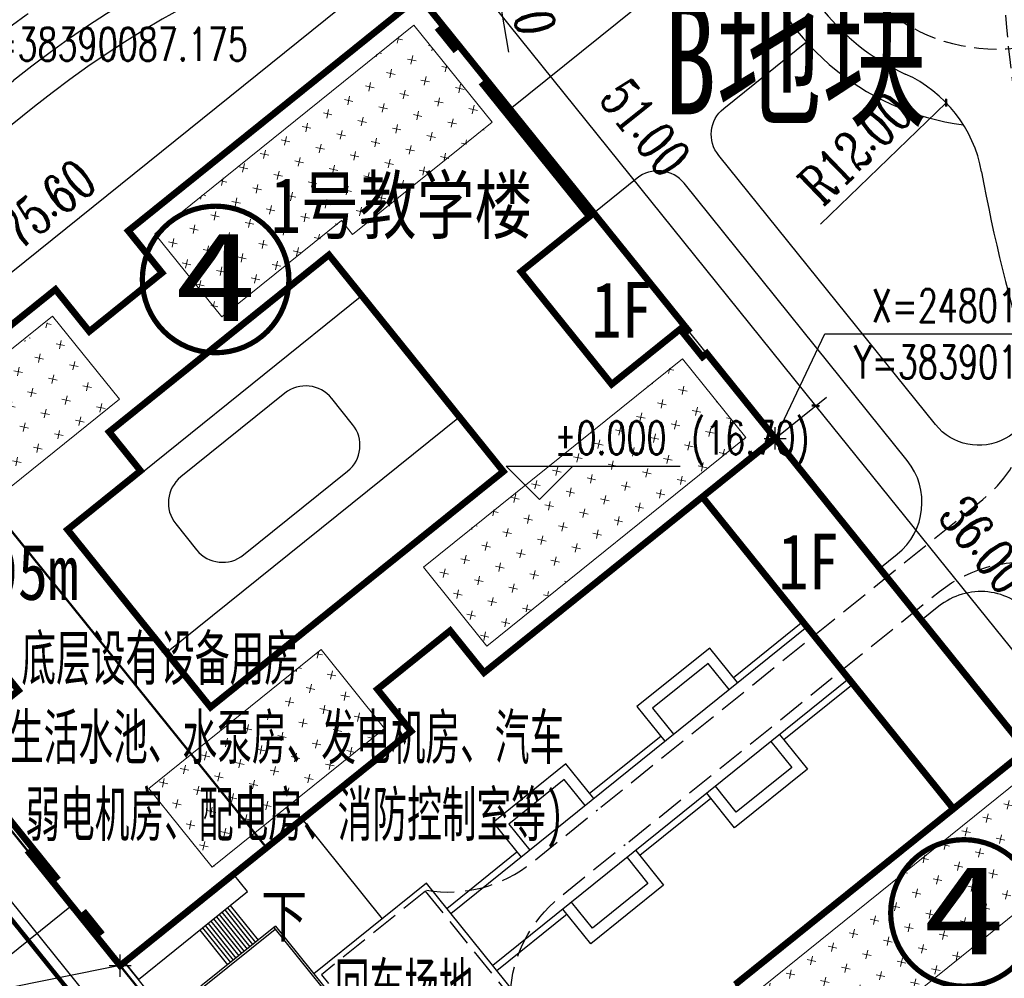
# Model space of a CAD drawing. Extents: x 38389316 to 38391210, y 2479116 to 2480544.
# Tile 39 of 68: x 38390096 to 38390184, y 2480087 to 2480173. Entities that reach past the tile are written whole.
import ezdxf
from ezdxf.enums import TextEntityAlignment as Align

# ---------------------------------------------------------------- set-up
doc = ezdxf.new("R2010")
doc.units = 0
doc.header["$LTSCALE"] = 2
for name, pattern in [('0', [0]), ('CENTER2', [1.125, 0.75, -0.125, 0.125, -0.125]), ('DASH', [0.35, 0.25, -0.1]), ('X2', [10, 8, -2])]:
    doc.linetypes.add(name, pattern=pattern)
doc.layers.get('0').update_dxf_attribs({"linetype": 'CONTINUOUS', "lineweight": 9})
doc.layers.get('Defpoints').update_dxf_attribs({"linetype": 'CONTINUOUS', "lineweight": 9})
for name, color, linetype in [('DIM_COOR', 3, 'CONTINUOUS'), ('DIM_ELEV', 3, 'CONTINUOUS'), ('DIM_SYMB', 3, 'CONTINUOUS'), ('PUB_TEXT', 7, 'CONTINUOUS'), ('u-road', 4, 'CONTINUOUS'), ('ZJ', 7, 'CONTINUOUS'), ('围墙', 7, 'CENTER2'), ('建筑', 31, 'CONTINUOUS'), ('建筑占地', 3, 'CONTINUOUS'), ('建筑轮廓', 2, 'CONTINUOUS'), ('文字', 7, 'CONTINUOUS'), ('校内道路中线', 1, 'CONTINUOUS'), ('道路', 33, 'CONTINUOUS')]:
    doc.layers.add(name, color=color, linetype=linetype)
for name, color, linetype, lineweight in [('图框文字', 7, 'CONTINUOUS', 9), ('尺寸标注', 7, 'CONTINUOUS', 9), ('屋顶绿化线', 126, 'CONTINUOUS', 9), ('建筑控制线', 6, '0', 9)]:
    doc.layers.add(name, color=color, linetype=linetype, lineweight=lineweight)
doc.styles.add('_TCH_DIM', font='SIMPLEX', dxfattribs={"bigfont": 'GBCBIG'})
doc.styles.add('_TCH_LABEL_T3', font='COMPLEX', dxfattribs={"width": 0.7058823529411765, "bigfont": 'GBCBIG'})
doc.styles.add('HZTXT', font='txt', dxfattribs={"width": 0.8})
doc.styles.add('中等线体', font='txt', dxfattribs={"width": 0.8})
doc.styles.add('宋体', font='txt', dxfattribs={"width": 0.8, "height": 8})
doc.dimstyles.new('_TCH_ARCH_M_M&&1', dxfattribs={"dimtxt": 1.275, "dimasz": 0.5, "dimexe": 1.25, "dimexo": 1.5, "dimgap": 0.6125, "dimtad": 1, "dimzin": 1, "dimdsep": 46, "dimtxsty": '_TCH_LABEL_T3', "dimblk": 'ARCHTICK', "dimcen": 0.09, "dimclrt": 7, "dimazin": 2, "dimtfac": 1, "dimtix": 1, "dimtmove": 2, "dimatfit": 3, "dimfxl": 1, "dimtolj": 1, "dimtzin": 0, "dimarcsym": 0})
pattern_1 = [(218.8372845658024, (31458374325.48742, 22143120606.47964), (-2232.089878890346, 241.0130132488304), [793.75, -2381.25]), (128.8372845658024, (31458374265.23417, 22143120048.45717), (241.0130132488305, 2232.089878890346), [793.75, -2381.25])]

# ---------------------------------------------------------------- blocks, each defined once
blk = doc.blocks.new('_ArchTick')
at = {"color": 0, "linetype": 'ByBlock', "const_width": 0.4}
blk.add_lwpolyline([(-0.5, -0.5), (0.5, 0.5)], dxfattribs=at)
blk = doc.blocks.new('*D80')
at = {"layer": 'Defpoints', "color": 0}
for p in [(38390100.47094945, 2480093.28848929), (38390103.38838848, 2480089.664653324), (38390009.91538738, 2480014.412411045)]:
    blk.add_point(p, dxfattribs=at)
at = {"layer": '尺寸标注', "color": 0, "lineweight": -2}
for p, q in [((38390102.44773878, 2480090.833061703), (38390099.6870747, 2480094.262162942)), ((38390006.99794833, 2480018.036247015), (38390100.47094945, 2480093.28848929)), ((38390008.97473767, 2480015.580819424), (38390006.21407358, 2480019.009920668))]:
    blk.add_line(p, q, dxfattribs=at)
at = {"layer": '尺寸标注', "color": 0, "lineweight": -2, "xscale": 0.5, "yscale": 0.5, "zscale": 0.5}
for p, rotation in [((38390100.47094945, 2480093.28848929), 38.83647369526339), ((38390006.99794833, 2480018.036247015), 218.8364736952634)]:
    blk.add_blockref('_ArchTick', p, dxfattribs=dict(at, rotation=rotation))
at = {"layer": '尺寸标注', "color": 7, "insert": (38390052.00992444, 2480057.804450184), "char_height": 3.5, "attachment_point": 5, "rotation": 38.836473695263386, "style": '_TCH_LABEL_T3'}
blk.add_mtext('\\A1;120.00', dxfattribs=at)
blk = doc.blocks.new('*D87')
at = {"layer": 'Defpoints', "color": 0}
for p in [(38390129.41835469, 2480177.885632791), (38390131.74264114, 2480174.99856893), (38390072.85487251, 2480127.589835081)]:
    blk.add_point(p, dxfattribs=at)
at = {"layer": '尺寸标注', "color": 0, "lineweight": -2}
for p, q in [((38390130.80199143, 2480176.166977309), (38390128.63447994, 2480178.859306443)), ((38390070.53058606, 2480130.476898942), (38390129.41835469, 2480177.885632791)), ((38390071.91422281, 2480128.758243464), (38390069.74671131, 2480131.450572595))]:
    blk.add_line(p, q, dxfattribs=at)
at = {"layer": '尺寸标注', "color": 0, "lineweight": -2, "xscale": 0.5, "yscale": 0.5, "zscale": 0.5}
for p, rotation in [((38390129.41835469, 2480177.885632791), 38.83647369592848), ((38390070.53058606, 2480130.476898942), 218.8364736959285)]:
    blk.add_blockref('_ArchTick', p, dxfattribs=dict(at, rotation=rotation))
at = {"layer": '尺寸标注', "color": 7, "insert": (38390098.24994603, 2480156.3233479), "char_height": 3.5, "attachment_point": 5, "rotation": 38.83647369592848, "style": '_TCH_LABEL_T3'}
blk.add_mtext('\\A1;75.60', dxfattribs=at)
blk = doc.blocks.new('*D95')
at = {"layer": 'Defpoints', "color": 0}
for p in [(38390162.54972966, 2480134.341375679), (38390189.92813184, 2480110.166168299), (38390185.12532102, 2480106.299573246)]:
    blk.add_point(p, dxfattribs=at)
at = {"layer": '尺寸标注', "color": 0, "lineweight": -2}
for p, q in [((38390163.71813809, 2480135.282025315), (38390168.32621418, 2480138.991845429)), ((38390167.35254049, 2480138.207970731), (38390189.92813184, 2480110.166168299)), ((38390186.29372944, 2480107.240222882), (38390190.90180553, 2480110.950042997))]:
    blk.add_line(p, q, dxfattribs=at)
at = {"layer": '尺寸标注', "color": 0, "lineweight": -2, "xscale": 0.5, "yscale": 0.5, "zscale": 0.5}
for p, rotation in [((38390167.35254049, 2480138.207970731), 128.8364705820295), ((38390189.92813184, 2480110.166168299), 308.8364705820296)]:
    blk.add_blockref('_ArchTick', p, dxfattribs=dict(at, rotation=rotation))
at = {"layer": '尺寸标注', "color": 7, "insert": (38390182.51937367, 2480125.706671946), "char_height": 3.5, "attachment_point": 5, "rotation": 308.8364705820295, "style": '_TCH_LABEL_T3'}
blk.add_mtext('\\A1;36.00', dxfattribs=at)
blk = doc.blocks.new('*D96')
at = {"layer": 'Defpoints', "color": 0}
for p in [(38390130.56764226, 2480174.067261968), (38390167.35254046, 2480138.207970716), (38390162.54972963, 2480134.34137566)]:
    blk.add_point(p, dxfattribs=at)
at = {"layer": '尺寸标注', "color": 0, "lineweight": -2}
for p, q in [((38390131.7360507, 2480175.007911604), (38390136.34412678, 2480178.717731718)), ((38390135.37045309, 2480177.933857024), (38390167.35254046, 2480138.207970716)), ((38390163.71813806, 2480135.282025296), (38390168.32621415, 2480138.99184541))]:
    blk.add_line(p, q, dxfattribs=at)
at = {"layer": '尺寸标注', "color": 0, "lineweight": -2, "xscale": 0.5, "yscale": 0.5, "zscale": 0.5}
for p, rotation in [((38390135.37045309, 2480177.933857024), 128.8364705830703), ((38390167.35254046, 2480138.207970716), 308.8364705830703)]:
    blk.add_blockref('_ArchTick', p, dxfattribs=dict(at, rotation=rotation))
at = {"layer": '尺寸标注', "color": 7, "insert": (38390152.05046652, 2480163.223875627), "char_height": 3.5, "attachment_point": 5, "rotation": 308.8364705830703, "style": '_TCH_LABEL_T3'}
blk.add_mtext('\\A1;51.00', dxfattribs=at)
blk = doc.blocks.new('uasiuikahnba')
at = {"layer": '建筑轮廓', "const_width": 0.5999999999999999, "flags": 128}
for points in [[(75.60000729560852, 112.0000028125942), (67.2000292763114, 112.0000028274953), (67.20002926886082, 125.000002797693)], [(75.60000735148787, 138.0000027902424), (42.00000730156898, 138.0000028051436), (42.00000735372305, 133.1500028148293), (33.60000736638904, 133.1500027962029), (33.60000740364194, 138.0000028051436), (7.301568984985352e-06, 138.0000027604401), (7.305294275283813e-06, 134.5000027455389), (0.5000073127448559, 134.5000027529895), (0.5000073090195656, 132.4000027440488), (7.320195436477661e-06, 132.4000027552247), (7.301568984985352e-06, 128.2000027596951), (0.5000073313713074, 128.2000028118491), (0.5000073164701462, 113.6000028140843), (7.305294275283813e-06, 113.600002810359), (7.364898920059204e-06, 113.0000027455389), (8.400007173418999, 113.0000027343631), (8.400007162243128, 100.0000028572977), (7.309019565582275e-06, 100.0000028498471), (7.413327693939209e-06, 99.50000286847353), (0.5000072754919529, 99.50000286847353), (0.5000072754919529, 96.80000280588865), (7.301568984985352e-06, 96.80000281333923), (7.413327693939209e-06, 87.00000273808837), (33.60000730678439, 87.00000273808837), (33.6000074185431, 91.85000279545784), (42.00000730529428, 91.850002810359), (42.00000742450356, 87.00000279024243), (75.60000742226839, 87.00000283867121), (75.60000724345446, 90.50000274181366), (75.10000730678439, 90.50000274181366), (75.10000729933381, 92.60000275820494), (75.60000729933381, 92.60000275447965), (75.60000729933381, 96.80000277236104), (75.10000727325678, 96.80000283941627), (75.10000726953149, 111.4000028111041)], [(75.60000731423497, 112.0000027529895), (67.20002919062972, 112.0000027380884), (67.2000291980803, 125.0000027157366)], [(75.60000729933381, 138.0000027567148), (42.00000730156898, 138.0000027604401), (42.00000729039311, 133.1500027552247), (33.60000729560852, 133.15000275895), (33.60000729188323, 138.0000027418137), (7.301568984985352e-06, 138.0000027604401), (7.316470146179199e-06, 99.5000028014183), (0.5000073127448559, 99.50000279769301), (0.5000073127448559, 96.80000243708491), (7.305294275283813e-06, 96.8000027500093), (7.305294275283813e-06, 96.8000027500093), (7.305294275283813e-06, 96.8000027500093), (7.301568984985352e-06, 87.00000274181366), (33.6000073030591, 87.00000274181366), (33.60000729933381, 91.85000275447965), (42.00000730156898, 91.85000275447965), (42.00000730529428, 87.00000274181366), (75.6000073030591, 87.00000270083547), (75.60000731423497, 100.0000027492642), (75.10000728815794, 100.0000027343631), (75.10000731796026, 111.4000027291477)], [(7.409602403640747e-06, 51.00000278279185), (33.6000073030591, 51.00000278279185)], [(7.301568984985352e-06, 51.00000281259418), (33.60000729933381, 51.00000281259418)]]:
    blk.add_lwpolyline(points, dxfattribs=at)
for points in [[(46.27000756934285, 120.5000013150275), (46.27000765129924, 125.0000013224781), (20.90000730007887, 125.0000027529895), (20.90001072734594, 100.0000017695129), (54.70000721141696, 100.0000011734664), (54.70000721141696, 120.5000011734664), (54.70000721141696, 120.5000011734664), (54.70000721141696, 120.5000011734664)], [(7.413327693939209e-06, 87.00000273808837), (8.400007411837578, 87.00000273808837), (8.400007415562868, 51.0000026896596), (7.413327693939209e-06, 51.0000026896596)]]:
    blk.add_lwpolyline(points, close=True, dxfattribs=at)
blk = doc.blocks.new('*D182')
at = {"layer": 'Defpoints', "color": 0}
for p in [(38390137.0077899, 2480186.281060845), (38390152.32029033, 2480096.578623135)]:
    blk.add_point(p, dxfattribs=at)
at = {"layer": '尺寸标注', "color": 0, "lineweight": -2}
blk.add_line((38390139.78634198, 2480170.003974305), (38390137.0077899, 2480186.281060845), dxfattribs=at)
at = {"layer": '尺寸标注', "color": 0, "lineweight": -2, "xscale": 0.5, "yscale": 0.5, "zscale": 0.5, "rotation": 99.68720397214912}
blk.add_blockref('_ArchTick', (38390137.0077899, 2480186.281060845), dxfattribs=at)
at = {"layer": '尺寸标注', "color": 7, "insert": (38390141.31924529, 2480177.366902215), "char_height": 3.5, "attachment_point": 5, "rotation": 279.6872039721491, "style": '_TCH_LABEL_T3'}
blk.add_mtext('\\A1;R91.00', dxfattribs=at)
blk = doc.blocks.new('*D184')
at = {"layer": 'Defpoints', "color": 0}
for p in [(38390179.08928873, 2480165.454317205), (38390170.46720381, 2480157.108081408)]:
    blk.add_point(p, dxfattribs=at)
at = {"layer": '尺寸标注', "color": 0, "lineweight": -2}
blk.add_line((38390167.80252548, 2480154.528654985), (38390179.08928873, 2480165.454317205), dxfattribs=at)
at = {"layer": '尺寸标注', "color": 0, "lineweight": -2, "xscale": 0.5, "yscale": 0.5, "zscale": 0.5, "rotation": 44.06864098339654}
blk.add_blockref('_ArchTick', (38390179.08928873, 2480165.454317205), dxfattribs=at)
at = {"layer": '尺寸标注', "color": 7, "insert": (38390170.91939597, 2480161.373186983), "char_height": 3.5, "attachment_point": 5, "rotation": 44.06864098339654, "style": '_TCH_LABEL_T3'}
blk.add_mtext('\\A1;R12.00', dxfattribs=at)
blk = doc.blocks.new('A$C53DE62AB')
at = {"layer": '道路'}
for p, q in [((7579.996341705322, 33000.00163269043), (7579.996337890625, 29000.19058227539)), ((7899.996334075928, 33000.00162506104), (7899.996337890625, 29000.19044113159)), ((8219.996334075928, 33000.00163269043), (8219.996334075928, 29000.19030380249)), ((8539.996337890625, 33000.00162506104), (8539.996341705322, 29000.19016265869)), ((8859.996337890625, 33000.00163269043), (8859.996334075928, 29000.1900177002)), ((9179.996337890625, 33000.00163269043), (9179.996334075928, 29000.18988037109)), ((9499.996334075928, 33000.00162506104), (9499.996334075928, 29000.18973922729)), ((9819.996334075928, 33000.00162887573), (9819.996334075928, 29000.1895980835)), ((10139.99634170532, 33000.00162124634), (10139.99634170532, 29000.1894569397)), ((10459.99633407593, 33000.00162887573), (10459.99633407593, 29000.1893157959)), ((10779.99633407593, 33000.00163269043), (10779.99633789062, 29000.1891784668)), ((11099.99633407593, 33000.00162887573), (11099.99633407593, 29000.1890296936)), ((499.9985542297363, 26500.00163269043), (4500.018997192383, 26500.00163269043)), ((499.9985580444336, 26180.00163269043), (4500.01900100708, 26180.00162887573)), ((499.9985504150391, 25860.00163269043), (4500.018997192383, 25860.00163650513)), ((499.9985580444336, 25540.00163650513), (4500.01900100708, 25540.00163269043)), ((499.9985580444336, 25220.00162506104), (4500.01900100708, 25220.00162506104)), ((499.9985504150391, 24900.00162506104), (4500.019004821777, 24900.00162887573)), ((499.9985542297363, 24580.00162887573), (4500.019008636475, 24580.00162506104)), ((499.9985504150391, 24260.00162887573), (4500.019004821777, 24260.00163269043)), ((499.9985580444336, 23940.00163650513), (4500.01900100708, 23940.00163650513)), ((499.9985580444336, 23620.00163269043), (4500.01900100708, 23620.00163269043)), ((499.9985542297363, 23300.00163650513), (4500.019008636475, 23300.00163269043)), ((499.9985504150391, 22980.00162506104), (4500.019004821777, 22980.00162506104)), ((499.9985580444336, 11020.00164031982), (4500.019035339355, 11020.00163650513)), ((499.9985580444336, 10700.00164031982), (4500.019039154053, 10700.00163269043)), ((499.9985504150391, 10380.00162506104), (4500.01904296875, 10380.00163269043)), ((499.9985580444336, 10060.00163650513), (4500.01904296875, 10060.00163269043)), ((499.9985618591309, 9740.001636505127), (4500.019039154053, 9740.00163269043)), ((499.9985542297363, 9420.001636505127), (4500.019046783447, 9420.001636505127)), ((499.9985580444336, 9100.001636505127), (4500.019046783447, 9100.00163269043)), ((499.9985618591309, 8780.001636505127), (4500.01904296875, 8780.00163269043)), ((499.9985580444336, 8460.001640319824), (4500.019050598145, 8460.001636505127)), ((499.9985542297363, 8140.00163269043), (4500.019046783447, 8140.00163269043)), ((499.9985466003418, 7820.001628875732), (4500.019046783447, 7820.00163269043)), ((499.9985542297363, 7500.00163269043), (4500.019050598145, 7500.001636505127)), ((7579.996341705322, 1000.001636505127), (7579.996337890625, 5000.001625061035)), ((7899.996337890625, 1000.001644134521), (7899.996337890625, 5000.001487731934)), ((8219.996337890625, 1000.00163269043), (8219.996337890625, 5000.001342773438)), ((8539.996334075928, 1000.001636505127), (8539.996334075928, 5000.001205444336)), ((8859.996337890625, 1000.00163269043), (8859.99633026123, 5000.001071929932)), ((9179.996334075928, 1000.00163269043), (9179.996334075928, 5000.000930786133)), ((9499.996334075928, 1000.001644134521), (9499.996341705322, 5000.000789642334)), ((9819.996334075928, 1000.001636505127), (9819.996334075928, 5000.000652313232)), ((10139.99633789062, 1000.001644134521), (10139.99633789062, 5000.000511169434)), ((10459.99633407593, 1000.001636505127), (10459.99633789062, 5000.000370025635)), ((10779.99633789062, 1000.001640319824), (10779.99633789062, 5000.000232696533)), ((11099.99634170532, 1000.001640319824), (11099.99633407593, 5000.000095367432))]:
    blk.add_line(p, q, dxfattribs=at)
for points in [[(499.9985580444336, 27000.00163269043), (500.0257797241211, 35000.00313568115), (-1.220832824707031, 34999.29241943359), (-0.001445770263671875, 27000.00163269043)], [(-0.001445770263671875, 27000.00163269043), (499.9985580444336, 27000.00163269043), (499.9985504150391, 22980.00162506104), (-0.001445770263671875, 22980.00162887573)], [(-0.00138092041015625, 7000.00159072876), (499.9986152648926, 7000.001609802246), (499.9985885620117, 11020.00159454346), (-0.00141143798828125, 11020.00159835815)], [(499.9986152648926, 7000.001609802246), (500.0258750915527, -999.9999084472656), (-1.220733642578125, -999.289192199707), (-0.00138092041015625, 7000.00159072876)]]:
    blk.add_lwpolyline(points, close=True, dxfattribs=at)
for points in [[(13098.77908706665, 33000.18815231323), (13098.77911376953, 35000.18831634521), (500.0255889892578, 35000.00313949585), (500.0189781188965, 33000.19371414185), (13098.77908706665, 33000.18815231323)], [(13098.77345657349, 29000.18815231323), (4500.018989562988, 29000.19194412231), (4500.019054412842, 5000.002964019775), (13099.25671768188, 4999.999229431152)], [(12900.05805969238, 28800.18823623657), (4700.018993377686, 28800.19185256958), (4700.019058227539, 5200.002876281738), (12899.26345443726, 5199.999317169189)], [(12900.06479644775, 29000.19488525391), (12899.25671768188, 5000.005958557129)], [(13100.06479263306, 29000.18814849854), (13099.25671768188, 4999.999229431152)], [(13099.25526428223, -1000.000938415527), (13099.25529098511, 999.9992294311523), (500.0190658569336, 1000.004707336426), (500.0258750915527, -999.9934577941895), (13099.25526428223, -1000.000938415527)]]:
    blk.add_lwpolyline(points, dxfattribs=at)
at = {"layer": '道路', "linetype": 'DASH', "ltscale": 1.5}
for points in [[(-0.001445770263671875, 22980.00162887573), (-0.00141143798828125, 11020.00159835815)], [(199.9985504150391, 22980.00162887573), (199.9985847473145, 11020.00160217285)]]:
    blk.add_lwpolyline(points, dxfattribs=at)
blk = doc.blocks.new('A$C76C23CDA')
at = {"layer": '屋顶绿化线'}
h = blk.add_hatch(dxfattribs=at)
h.set_pattern_fill('CROSS', color=256, style=0)
h.set_pattern_definition(pattern_1)
h.paths.add_polyline_path([(30200.00135040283, 134599.9987754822), (0.001285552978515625, 134599.9987945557), (0.001277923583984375, 124999.998752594), (30200.00134658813, 124999.9987335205)])
h.paths.add_polyline_path([(71900.00128555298, 134599.9987487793), (42000.00134658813, 134599.998752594), (42000.00146102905, 124999.9992523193), (55800.00133895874, 124999.999420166), (55800.00133514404, 123400.0000495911), (71900.00127410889, 123400.000038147)])
h.paths.add_polyline_path([(42000.00131225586, 86999.99871444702), (71900.00131607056, 86999.99869537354), (71900.00132369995, 96099.99878311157), (42000.00131988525, 96099.99880218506)])
h.paths.add_polyline_path([(10300.00131607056, 96100.00007629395), (30200.00131988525, 96100.00006484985), (30200.00131607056, 86999.99872589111), (10300.00131607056, 86999.9987373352)])
h = blk.add_hatch(dxfattribs=at)
h.set_pattern_fill('CROSS', color=256, style=0)
h.set_pattern_definition(pattern_1)
h.paths.add_polyline_path([(10300.00128555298, 38500.00007629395), (30200.00128555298, 38500.00006866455), (30200.00128936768, 47600.00140762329), (10300.00128936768, 47600.00141906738)])
h.paths.add_polyline_path([(42000.00129318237, 47600.0013999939), (71900.00129318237, 47600.00138092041), (71900.00128555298, 38500.00129318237), (42000.00128555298, 38500.00131225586)])
edge = h.paths.add_edge_path()
edge.add_line((30200.00126647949, 0.001354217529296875), (0.001199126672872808, 0.00137333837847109))
edge.add_line((0.001201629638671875, 0.001373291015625), (0.001207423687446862, 9600.00141614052))
edge.add_line((0.0012054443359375, 9600.001419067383), (30200.00127279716, 9600.001399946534))
edge.add_line((30200.00127410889, 9600.001399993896), (30200.00126831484, 0.001357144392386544))
h.paths.add_polyline_path([(71900.00120162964, 0.001331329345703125), (42000.00126266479, 0.00136566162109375), (42000.00138473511, 9600.000858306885), (55800.00126647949, 9600.000675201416), (55800.00126647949, 11200.00004959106), (71900.00120162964, 11200.00003814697)])
for points in [[(30200.00135040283, 134599.9987754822), (0.001285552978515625, 134599.9987945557), (0.001277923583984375, 124999.998752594), (30200.00134658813, 124999.9987335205)], [(71900.00128555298, 134599.9987487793), (42000.00134658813, 134599.998752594), (42000.00146102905, 124999.9992523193), (55800.00133895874, 124999.999420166), (55800.00133514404, 123400.0000495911), (71900.00127410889, 123400.000038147)], [(10300.00131607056, 96100.00007629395), (30200.00131988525, 96100.00006484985), (30200.00131607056, 86999.99872589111), (10300.00131607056, 86999.9987373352)], [(42000.00131225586, 86999.99871444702), (71900.00131607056, 86999.99869537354), (71900.00132369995, 96099.99878311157), (42000.00131988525, 96099.99880218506)], [(42000.00129318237, 47600.0013999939), (71900.00129318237, 47600.00138092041), (71900.00128555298, 38500.00129318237), (42000.00128555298, 38500.00131225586)]]:
    blk.add_lwpolyline(points, close=True, dxfattribs=at)

msp = doc.modelspace()

# ---------------------------------------------------------------- linework, layer by layer
at = {"layer": 'DIM_COOR', "color": 3}
for p, q in [((38390163.71813992, 2480135.282026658), (38390168.17772862, 2480144.678316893)), ((38390168.17772862, 2480144.678316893), (38390196.99772862, 2480144.678316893)), ((38390163.71813992, 2480134.282026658), (38390163.71813992, 2480136.282026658)), ((38390162.71813992, 2480135.282026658), (38390164.71813992, 2480135.282026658)), ((38390104.83035231, 2480086.873288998), (38390104.83035231, 2480088.873288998)), ((38390104.83035231, 2480087.873288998), (38390079.21774511, 2480082.776581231)), ((38390103.83035231, 2480087.873288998), (38390105.83035231, 2480087.873288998))]:
    msp.add_line(p, q, dxfattribs=at)
at = {"layer": 'DIM_ELEV', "color": 3}
for p, q in [((38390142.52600625, 2480129.789274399), (38390139.52600625, 2480132.789274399)), ((38390139.52600625, 2480132.789274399), (38390155.17600625, 2480132.789274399)), ((38390142.52600625, 2480129.789274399), (38390145.52600625, 2480132.789274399))]:
    msp.add_line(p, q, dxfattribs=at)
at = {"layer": 'DIM_SYMB', "color": 3}
msp.add_lwpolyline([(38390116.34190209, 2480092.008578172, 0, 0, 0), (38390109.28702576, 2480086.327484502, 0, 0, 0), (38390114.71765583, 2480079.577034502, 0, 0.8000000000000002, 0), (38390112.83718641, 2480081.914519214, 0, 0, 0)], format="xyseb", dxfattribs=at)
at = {"layer": 'u-road', "flags": 128}
msp.add_lwpolyline([(38390139.96629843, 2480037.851278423), (38390066.59694833, 2480128.985413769, -0.4142137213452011), (38390068.41901646, 2480145.857883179), (38390095.25229847, 2480167.460527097)], format="xyb", dxfattribs=at)
at = {"layer": 'u-road'}
for centre, radius, start, end in [((38390152.32029032, 2480096.578623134), 91, 87.61735768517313, 128.8364643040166), ((38390183.67527065, 2480186.25507048), 20, 195.4947223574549, 245.6221657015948), ((38390170.46720384, 2480157.108081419), 12, 10.30565855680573, 65.62216571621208), ((38390323.95051427, 2480185.016385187), 143.9999999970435, 190.3056585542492, 218.8372236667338)]:
    msp.add_arc(centre, radius, start, end, dxfattribs=at)
at = {"layer": 'ZJ', "color": 3, "linetype": 'Continuous', "const_width": 0.4705883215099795}
for points in [[(38390120.00428613, 2480149.566187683, 1), (38390106.82781313, 2480149.56618616, 1)], [(38390187.27949261, 2480092.610135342, 1), (38390174.10301962, 2480092.610133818, 1)]]:
    msp.add_lwpolyline(points, format="xyb", close=True, dxfattribs=at)
at = {"layer": '围墙', "linetype": 'DASH', "ltscale": 6, "const_width": 0.2, "flags": 128}
msp.add_lwpolyline([(38390104.82848503, 2480087.873663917), (38390127.40402057, 2480059.832731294)], dxfattribs=at)
at = {"layer": '建筑', "color": 152, "linetype": 'DASH', "ltscale": 10, "const_width": 0.2, "flags": 128}
msp.add_lwpolyline([(38390072.84539653, 2480127.599659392), (38390086.00950158, 2480138.19759975), (38390117.99214324, 2480098.472159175), (38390104.82803828, 2480087.874218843)], close=True, dxfattribs=at)
at = {"layer": '建筑占地', "color": 6, "flags": 128}
for points in [[(38390072.84539653, 2480127.599659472), (38390104.82803832, 2480087.874218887), (38390131.00009309, 2480108.945135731), (38390127.95860665, 2480112.722947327), (38390134.50162043, 2480117.99067651), (38390137.49770365, 2480114.26926015), (38390157.1721481, 2480130.016052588), (38390179.74813052, 2480101.974565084), (38390160.1190893, 2480086.171377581), (38390163.16057577, 2480082.393565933), (38390156.61756213, 2480077.125836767), (38390153.57607555, 2480080.903648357), (38390127.40402056, 2480059.832731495), (38390159.38666231, 2480020.107290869), (38390185.55871733, 2480041.178207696), (38390182.51723076, 2480044.956019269), (38390189.06024449, 2480050.223748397), (38390192.10173102, 2480046.445936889), (38390218.27379343, 2480067.516856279), (38390131.73252605, 2480175.009227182), (38390105.56046525, 2480153.938305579), (38390108.60195173, 2480150.160494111), (38390102.05893802, 2480144.892764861), (38390099.01745149, 2480148.670576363)], [(38390123.60531696, 2480151.776517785), (38390103.84385822, 2480135.866719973), (38390106.6658554, 2480132.361533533), (38390100.09947481, 2480127.074991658), (38390112.95524283, 2480111.106922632), (38390139.28308045, 2480132.30325968)]]:
    msp.add_lwpolyline(points, close=True, dxfattribs=at)
at = {"layer": '建筑控制线', "linetype": 'X2', "const_width": 0.4, "flags": 128}
msp.add_lwpolyline([(38390169.891433, 2479999.085649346), (38390119.04712757, 2480062.241442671), (38390105.7259722, 2480078.78763565), (38390072.7310782, 2480119.771503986), (38389979.44459587, 2480235.645417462)], dxfattribs=at)
at = {"layer": '建筑控制线', "color": 192, "linetype": 'X2', "ltscale": 0.2, "const_width": 0.4, "flags": 128}
msp.add_lwpolyline([(38390333.72594456, 2479797.91329138, -0.01831319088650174), (38390307.57726123, 2479828.06298962), (38390088.58586188, 2480100.077024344, -5.611471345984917e-06), (38390088.56552255, 2480100.102288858)], format="xyb", dxfattribs=at)
at = {"layer": '校内道路中线', "color": 10, "linetype": 'DASH', "ltscale": 4, "flags": 128}
for points in [[(38390092.74582145, 2480170.577830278, -0.2588968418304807), (38390183.59944821, 2480186.281546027, 0.1733571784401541), (38390244.18536831, 2480186.753441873), (38390285.42572112, 2480201.858361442)], [(38390214.90021469, 2480097.220985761, -0.1826171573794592), (38390184.09016825, 2480191.268073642, -687151.2950242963)]]:
    msp.add_lwpolyline(points, format="xyb", dxfattribs=at)
at = {"layer": '校内道路中线', "color": 10, "linetype": 'DASH', "ltscale": 4}
msp.add_circle((38390183.67527065, 2480186.25507048), 16, dxfattribs=at)
at = {"layer": '道路', "flags": 128}
for points in [[(38390160.79728051, 2480181.719476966), (38390139.8849583, 2480164.883129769)], [(38390097.13422336, 2480165.124213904), (38390064.11767864, 2480138.543616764)], [(38390100.2261761, 2480126.920237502), (38390126.55303342, 2480148.115176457)], [(38390109.00557207, 2480116.015091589), (38390135.33371004, 2480137.21106158)], [(38390134.56477598, 2480092.557852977), (38390166.57880736, 2480118.33209956)], [(38390170.3414711, 2480113.658518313), (38390138.32743971, 2480087.884271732)], [(38390121.1850928, 2480101.044137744), (38390128.39752253, 2480092.085987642)]]:
    msp.add_lwpolyline(points, dxfattribs=at)
for points in [[(38390186.78354147, 2480141.179328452), (38390186.78354147, 2480141.179328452, -0.8309456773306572), (38390178.12648085, 2480136.52071794), (38390158.6399514, 2480160.725500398, -0.4142095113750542), (38390159.09543617, 2480164.943590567), (38390166.52738323, 2480170.926993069)], [(38390173.12182109, 2480123.599828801), (38390174.6805342, 2480124.854736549, 0.4142095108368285), (38390175.59150375, 2480133.290916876), (38390155.52428264, 2480158.216993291, 0.4142176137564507), (38390151.30613413, 2480158.672484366), (38390147.41028571, 2480155.535967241)], [(38390115.9282579, 2480124.797825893), (38390125.27552587, 2480132.323022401, 0.4142135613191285), (38390125.73104371, 2480136.541138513), (38390123.84974458, 2480138.877955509, 0.4142135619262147), (38390119.63162848, 2480139.333473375), (38390110.28436059, 2480131.80827692, 0.4142135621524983), (38390109.82884271, 2480127.590160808), (38390111.71014186, 2480125.253343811, 0.4142135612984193), (38390115.92825797, 2480124.797825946), (38390115.9282579, 2480124.797825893)], [(38390202.59602789, 2480086.990111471), (38390206.49098529, 2480090.125911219, 0.4142095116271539), (38390206.94647007, 2480094.344001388), (38390186.87929911, 2480119.27001548, 0.4142176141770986), (38390178.44300208, 2480120.180997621), (38390176.88448483, 2480118.926247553)]]:
    msp.add_lwpolyline(points, format="xyb", dxfattribs=at)
at = {"layer": '道路', "color": 3, "linetype": 'DASH', "ltscale": 5, "flags": 128}
for points in [[(38390148.04423475, 2480102.126248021), (38390182.3809025, 2480129.770430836, 0.3070369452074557), (38390186.32441653, 2480142.648269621), (38390186.32441653, 2480142.648269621)], [(38390150.5526775, 2480099.010526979), (38390178.48701187, 2480121.50024105, -0.4715924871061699), (38390196.62296982, 2480117.757949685), (38390196.62296982, 2480117.757949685)], [(38390132.37187203, 2480094.643799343, 0.2134217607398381), (38390141.84727788, 2480097.137126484), (38390147.73266266, 2480101.875403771)], [(38390139.89719952, 2480085.29663687, -0.2134217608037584), (38390144.35572056, 2480094.021405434), (38390150.24110539, 2480098.759682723)]]:
    msp.add_lwpolyline(points, format="xyb", dxfattribs=at)
at = {"layer": '道路'}
for points in [[(38390159.97109923, 2480113.782572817), (38390166.20254084, 2480118.799457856)], [(38390160.3473656, 2480113.315214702), (38390157.83892307, 2480116.430935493), (38390151.29590929, 2480111.163206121), (38390153.80435181, 2480108.047485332)], [(38390159.5684354, 2480112.688104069), (38390157.6871035, 2480115.024894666), (38390152.70195011, 2480111.011386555), (38390154.58328201, 2480108.674595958)], [(38390170.71773737, 2480113.191160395), (38390164.48629576, 2480108.174275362)], [(38390147.04085778, 2480103.372536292), (38390153.42808543, 2480108.514843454)], [(38390164.11002936, 2480108.641633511), (38390166.61847187, 2480105.525912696), (38390160.07545807, 2480100.258183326), (38390157.56701557, 2480103.373904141)], [(38390163.33109916, 2480108.014522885), (38390165.21243104, 2480105.67773227), (38390160.22727765, 2480101.664224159), (38390158.34594577, 2480104.001014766)], [(38390147.41712415, 2480102.905178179), (38390144.90868162, 2480106.020898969), (38390138.36566783, 2480100.753169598), (38390140.87411036, 2480097.637448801)], [(38390146.63819395, 2480102.278067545), (38390144.75686205, 2480104.614858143), (38390139.77170867, 2480100.601350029), (38390141.65304056, 2480098.264559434)], [(38390157.94328196, 2480102.906545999), (38390151.55605431, 2480097.764238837)], [(38390151.17978793, 2480098.23159696), (38390153.68823043, 2480095.115876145), (38390147.14521664, 2480089.848146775), (38390144.63677414, 2480092.96386759)], [(38390134.18850964, 2480093.025211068), (38390140.49784398, 2480098.104806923)], [(38390150.40085772, 2480097.604486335), (38390152.28218961, 2480095.26769572), (38390147.29703622, 2480091.254187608), (38390145.41570434, 2480093.590978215)], [(38390145.01304051, 2480092.496509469), (38390138.70370612, 2480087.416913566)]]:
    msp.add_lwpolyline(points, dxfattribs=at)
msp.add_lwpolyline([(38390132.36988881, 2480095.284108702), (38390122.24379614, 2480087.131670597), (38390130.39623424, 2480077.005577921), (38390140.52232689, 2480085.158016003)], close=True, dxfattribs=at)
at = {"layer": '道路', "color": 3, "linetype": 'DASH', "ltscale": 5, "flags": 128}
msp.add_lwpolyline([(38390132.29397902, 2480094.581088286), (38390122.94681655, 2480087.055760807), (38390130.47214403, 2480077.708598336), (38390139.81930648, 2480085.233925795)], close=True, dxfattribs=at)
at = {"layer": '道路'}
for centre, radius, start, end in [((38390152.32029032, 2480096.578623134), 88, 87.61735768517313, 128.8364643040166), ((38390183.67527065, 2480186.25507048), 23, 195.4947223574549, 262.4456227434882)]:
    msp.add_arc(centre, radius, start, end, dxfattribs=at)

# ---------------------------------------------------------------- block references
at = {"layer": '屋顶绿化线', "xscale": 0.001, "yscale": 0.001, "zscale": 0.001, "rotation": 38.83728439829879}
msp.add_blockref('A$C76C23CDA', (38390159.64478853, 2480022.497571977), dxfattribs=at)
at = {"layer": '建筑轮廓', "xscale": -1, "rotation": 38.83726970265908}
msp.add_blockref('uasiuikahnba', (38390218.27379343, 2480067.516856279), dxfattribs=at)
at = {"layer": '道路', "xscale": 0.001, "yscale": 0.001, "zscale": 0.001, "rotation": 38.83646733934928}
msp.add_blockref('A$C53DE62AB', (38390126.77748225, 2480060.612116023), dxfattribs=at)

# ---------------------------------------------------------------- texts
at = {"layer": 'PUB_TEXT', "color": 7, "style": '_TCH_DIM', "width": 0.7058823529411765}
for s, p in [('Y=38390087.175', (38390091.65091429, 2480169.229978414)), ('X=2480135.282', (38390172.39772861, 2480145.728316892)), ('Y=38390163.718', (38390170.79772861, 2480140.653316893)), ('%%P0.000', (38390143.87600625, 2480133.839274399))]:
    msp.add_text(s, height=2.975, dxfattribs=at).set_placement(p)
at = {"layer": 'PUB_TEXT', "color": 3, "linetype": 'ByBlock', "style": '_TCH_DIM', "width": 0.7058823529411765}
msp.add_text('(16.70)', height=2.975, dxfattribs=at).set_placement((38390156.17600626, 2480133.839274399))
at = {"layer": 'PUB_TEXT', "color": 7, "style": '宋体', "width": 0.8}
msp.add_text('下', height=3.79746835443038, rotation=6.626585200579e-06, dxfattribs=at).set_placement((38390117.51019513, 2480090.44937149))
at = {"layer": 'ZJ', "linetype": 'Continuous', "style": 'HZTXT', "width": 1.310227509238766}
for rotation, p, p2 in [(6.62559706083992e-06, (38390109.6891807, 2480145.839317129), (38390117.14291942, 2480145.839317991)), (6.622017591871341e-06, (38390176.96438719, 2480088.883264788), (38390184.41812591, 2480088.88326565))]:
    msp.add_text('4', height=7.999999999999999, rotation=rotation, dxfattribs=at).set_placement(p, p2, align=Align.FIT)
at = {"layer": '图框文字', "color": 0, "style": '宋体', "width": 0.6941514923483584}
msp.add_text('B地块', height=10, dxfattribs=at).set_placement((38390165.54546811, 2480164.398389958), align=Align.CENTER)
at = {"layer": '文字', "style": '中等线体'}
for s, height, width, p in [('1号教学楼', 5, 0.8, (38390118.37034851, 2480153.738034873)), ('1F', 5, 0.8, (38390147.19821677, 2480144.346932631)), ('1F', 5, 0.8, (38390164.00109311, 2480121.701549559)), ('H=23.95m', 5, 0.8, (38390079.30750536, 2480120.760226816)), ('底层设有设备用房', 4, 0.6, (38390095.9528394, 2480113.543436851)), ('(含生活水池、水泵房、发电机房、汽车', 4, 0.6, (38390090.08425334, 2480106.440278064)), ('库、弱电机房、配电房、消防控制室等)', 4, 0.6, (38390090.06856572, 2480099.500014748)), ('回车场地', 4, 0.6, (38390124.12440503, 2480084.071657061))]:
    msp.add_text(s, height=height, dxfattribs=dict(at, width=width)).set_placement(p)

# ---------------------------------------------------------------- dimensions: what is measured, and where the dimension line sits
at = {"layer": '尺寸标注', "color": 3}
for center, mpoint, picture, middle in [((38390152.32029033, 2480096.578623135), (38390137.0077899, 2480186.281060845), '*D182', (38390138.60845733, 2480176.904161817)), ((38390170.46720381, 2480157.108081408), (38390179.08928873, 2480165.454317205), '*D184', (38390172.83207501, 2480159.397292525))]:
    dim = msp.add_radius_dim(center=center, mpoint=mpoint, dimstyle='_TCH_ARCH_M_M&&1', override={"dimtxt": 3.5, "dimexe": 3, "dimexo": 3, "dimgap": 1, "dimtmove": 0}, dxfattribs=at)
    dim.commit()
    dim.dimension.update_dxf_attribs({"geometry": picture, "text_midpoint": middle, "dimtype": 132})
for base, p1, p2, angle, picture, middle in [((38390129.41835469, 2480177.885632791), (38390072.85487251, 2480127.58983508), (38390131.74264114, 2480174.998568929), 38.836473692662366, '*D87', (38390098.24994603, 2480156.3233479)), ((38390167.35254046, 2480138.207970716), (38390130.56764226, 2480174.067261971), (38390162.54972964, 2480134.341375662), 308.8364705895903, '*D96', (38390152.05046652, 2480163.223875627)), ((38390189.92813184, 2480110.166168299), (38390162.54972966, 2480134.341375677), (38390185.12532102, 2480106.299573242), 308.83647059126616, '*D95', (38390182.51937367, 2480125.706671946)), ((38390100.47094945, 2480093.28848929), (38390009.91538738, 2480014.412411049), (38390103.38838848, 2480089.664653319), 38.83647369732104, '*D80', (38390052.00992444, 2480057.804450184))]:
    dim = msp.add_linear_dim(base=base, p1=p1, p2=p2, angle=angle, dimstyle='_TCH_ARCH_M_M&&1', override={"dimtxt": 3.5, "dimgap": 1}, dxfattribs=at)
    dim.commit()
    dim.dimension.update_dxf_attribs({"geometry": picture, "text_midpoint": middle, "dimtype": 129})

doc.saveas('drawing.dxf')
